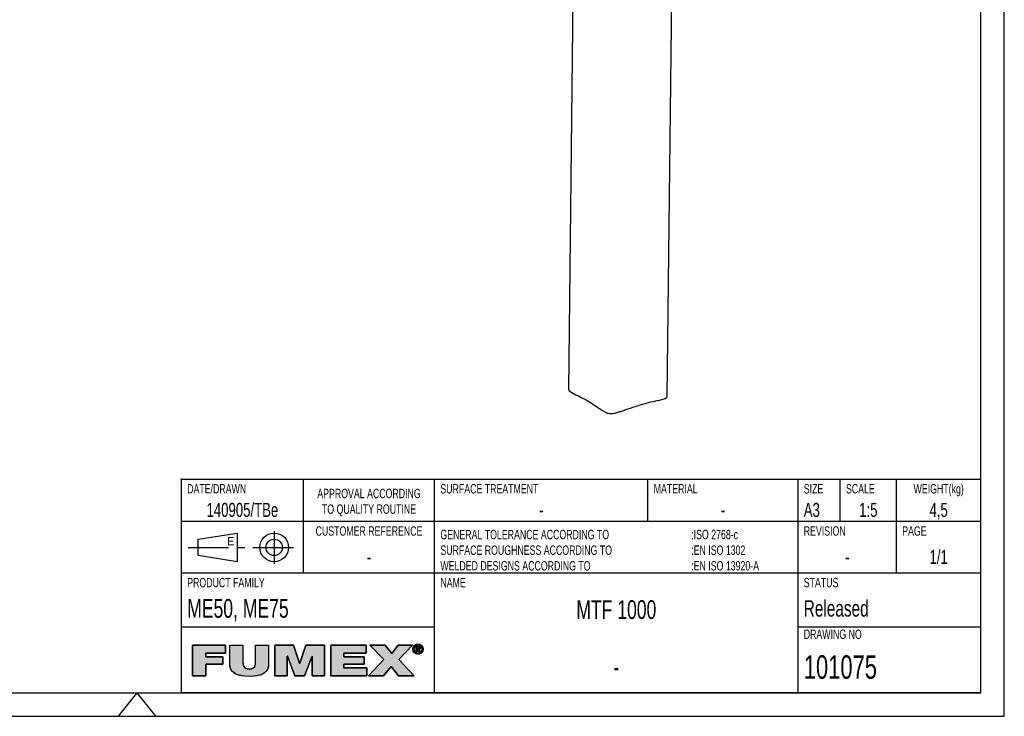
# Model space of a CAD drawing. Extents: x 0 to 420, y 0 to 297.
# Tile 2 of 10: x 210 to 420, y 0 to 148. Entities that reach past the tile are written whole.
import ezdxf

# ---------------------------------------------------------------- set-up
doc = ezdxf.new("R2010")
doc.units = 0
doc.header["$LTSCALE"] = 23.1
doc.linetypes.add('CENTER', pattern=[0.6, 0.375, -0.075, 0.075, -0.075])
doc.layers.get('0').update_dxf_attribs({"linetype": 'CONTINUOUS'})
for name, color, linetype in [('100741_DXF_CONTINUOUS_LINE', 7, 'CONTINUOUS'), ('101075_DXF_CONTINUOUS_LINE', 7, 'CONTINUOUS'), ('101075_DXF_FORMAT', 7, 'CONTINUOUS')]:
    doc.layers.add(name, color=color, linetype=linetype)
doc.styles.get("Standard").update_dxf_attribs({"font": 'txt', "width": 0.7})
doc.styles.add('TEXTSTYLE_3', font='txt', dxfattribs={"width": 0.7})
doc.styles.add('TEXTSTYLE_4', font='txt')

# ---------------------------------------------------------------- blocks, each defined once
blk = doc.blocks.new('FUMEX_LOGO_BL1', base_point=(271.47, 11.94))
at = {"layer": '101075_DXF_FORMAT', "linetype": 'CONTINUOUS'}
for points in [[(249.69, 8.65), (246.89, 8.65), (246.89, 15.14), (253.91, 15.14), (253.91, 13.48), (249.69, 13.48), (249.69, 12.67), (253.32, 12.67), (253.32, 11.12), (249.69, 11.12)], [(263.1, 15.14), (263.1, 11.16), (263.06, 10.66), (262.95, 10.23), (262.77, 9.85), (262.52, 9.52), (262.19, 9.24), (261.79, 8.99), (261.28, 8.79), (260.65, 8.63), (259.88, 8.53), (258.96, 8.5), (258.04, 8.53), (257.27, 8.63), (256.64, 8.79), (256.13, 8.99), (255.72, 9.24), (255.39, 9.53), (255.14, 9.86), (254.96, 10.23), (254.85, 10.66), (254.81, 11.16), (254.81, 15.14), (257.61, 15.14), (257.61, 11.61), (257.62, 11.18), (257.68, 10.85), (257.79, 10.6), (257.96, 10.4), (258.19, 10.25), (258.53, 10.15), (258.97, 10.11), (259.41, 10.15), (259.73, 10.25), (259.97, 10.4), (260.13, 10.6), (260.23, 10.86), (260.29, 11.19), (260.3, 11.61), (260.3, 15.14)], [(267.08, 8.65), (264.43, 8.65), (264.43, 15.14), (268.41, 15.14), (269.71, 11.32), (269.74, 11.32), (271.04, 15.14), (275.02, 15.14), (275.02, 8.65), (272.37, 8.65), (272.37, 12.82), (272.35, 12.82), (270.77, 8.65), (268.68, 8.65), (267.1, 12.82), (267.08, 12.82)], [(284.04, 8.65), (276.37, 8.65), (276.37, 15.14), (283.9, 15.14), (283.9, 13.48), (279.17, 13.48), (279.17, 12.67), (283.46, 12.67), (283.46, 11.12), (279.17, 11.12), (279.17, 10.31), (284.04, 10.31)], [(287.6, 8.65), (284.39, 8.65), (287.68, 12.11), (284.68, 15.14), (287.97, 15.14), (289.34, 13.38), (290.69, 15.14), (293.8, 15.14), (290.89, 12.09), (294.13, 8.65), (290.76, 8.65), (289.2, 10.59)], [(294.32, 14.93), (294.24, 14.82), (294.17, 14.71), (294.13, 14.58), (294.1, 14.45), (294.09, 14.31), (293.88, 14.15), (293.87, 14.31), (293.88, 14.48), (293.92, 14.63), (293.98, 14.78), (294.06, 14.92), (294.36, 14.97)], [(294.47, 15.06), (294.36, 14.97), (294.06, 14.92), (294.16, 15.04), (294.58, 15.12)], [(294.7, 15.17), (294.58, 15.12), (294.16, 15.04), (294.27, 15.15), (294.83, 15.2)], [(294.96, 15.21), (294.83, 15.2), (294.27, 15.15), (294.34, 15.2), (295.44, 15.28), (295.58, 15.2), (295.65, 15.15), (295.76, 15.04), (295.86, 14.92), (295.94, 14.78), (296, 14.63), (296.04, 14.48), (296.05, 14.31), (296.04, 14.15), (296, 13.99), (295.94, 13.84), (295.86, 13.71), (295.76, 13.58), (295.65, 13.47), (295.58, 13.42), (295.44, 13.34), (295.29, 13.28), (295.13, 13.25), (294.8, 13.25), (294.64, 13.28), (294.48, 13.34), (294.41, 13.38), (294.96, 13.42), (295.1, 13.43), (295.22, 13.45), (295.35, 13.5), (295.46, 13.57), (295.56, 13.65), (295.6, 13.7), (295.68, 13.8), (295.75, 13.91), (295.79, 14.04), (295.82, 14.17), (295.83, 14.31), (295.82, 14.45), (295.79, 14.58), (295.75, 14.71), (295.68, 14.82), (295.6, 14.93), (295.56, 14.97), (295.46, 15.05), (295.34, 15.12), (295.22, 15.17), (295.1, 15.2)], [(294.96, 15.39), (295.13, 15.37), (295.29, 15.34), (295.44, 15.28), (294.34, 15.2), (294.48, 15.28), (294.64, 15.34), (294.8, 15.37)], [(294.74, 14.77), (294.55, 13.69), (294.55, 14.93), (295.02, 14.93), (295.02, 14.93), (295.13, 14.92), (295.21, 14.91), (295.28, 14.89), (295.33, 14.86), (295.38, 14.82), (295.4, 14.8), (295.41, 14.77), (295.44, 14.72), (295.45, 14.66), (295.46, 14.58), (295.45, 14.5), (295.43, 14.44), (295.41, 14.39), (295.09, 14.39), (295.13, 14.4), (295.16, 14.41), (295.19, 14.43), (295.21, 14.44), (295.23, 14.46), (295.24, 14.49), (295.25, 14.52), (295.26, 14.55), (295.26, 14.59), (295.26, 14.62), (295.25, 14.65), (295.24, 14.68), (295.23, 14.7), (295.21, 14.72), (295.18, 14.73), (295.15, 14.75), (295.12, 14.76), (295.08, 14.77), (295.03, 14.77), (294.99, 14.77), (294.86, 14.77)], [(294.96, 14.39), (294.98, 14.39), (295.04, 14.39), (295.09, 14.39), (295.41, 14.39), (294.74, 14.23), (294.74, 13.69), (294.55, 13.69), (294.74, 14.77), (294.74, 14.58), (294.74, 14.39), (294.85, 14.39)], [(294.1, 14.17), (294.13, 14.04), (294.17, 13.91), (294.24, 13.8), (294.32, 13.7), (294.16, 13.58), (294.06, 13.71), (293.98, 13.84), (293.92, 13.99), (293.88, 14.15), (294.09, 14.31)], [(294.36, 13.65), (294.46, 13.57), (294.27, 13.47), (294.16, 13.58), (294.32, 13.7)], [(294.58, 13.5), (294.7, 13.45), (294.41, 13.38), (294.27, 13.47), (294.46, 13.57)], [(295.14, 14.24), (295.49, 13.69), (295.28, 13.69), (294.95, 14.23), (294.74, 14.23), (295.41, 14.39), (295.37, 14.34), (295.33, 14.3), (295.27, 14.27), (295.21, 14.25)]]:
    blk.add_hatch(color=7, dxfattribs=at).paths.add_polyline_path(points)
at = {"layer": '101075_DXF_FORMAT', "color": 7, "linetype": 'CONTINUOUS'}
for p, q in [((253.91, 15.14), (246.89, 15.14)), ((246.89, 15.14), (246.89, 8.65)), ((253.91, 15.14), (246.89, 15.14)), ((246.89, 15.14), (246.89, 8.65)), ((253.91, 13.48), (253.91, 15.14)), ((253.91, 13.48), (253.91, 15.14)), ((268.41, 15.14), (264.43, 15.14)), ((264.43, 15.14), (264.43, 8.65)), ((268.41, 15.14), (264.43, 15.14)), ((264.43, 15.14), (264.43, 8.65)), ((269.71, 11.32), (268.41, 15.14)), ((269.71, 11.32), (268.41, 15.14)), ((271.04, 15.14), (269.74, 11.32)), ((271.04, 15.14), (269.74, 11.32)), ((275.02, 15.14), (271.04, 15.14)), ((275.02, 15.14), (271.04, 15.14)), ((275.02, 8.65), (275.02, 15.14)), ((275.02, 8.65), (275.02, 15.14)), ((283.9, 15.14), (276.37, 15.14)), ((276.37, 15.14), (276.37, 8.65)), ((283.9, 15.14), (276.37, 15.14)), ((276.37, 15.14), (276.37, 8.65)), ((283.9, 13.48), (283.9, 15.14)), ((283.9, 13.48), (283.9, 15.14)), ((287.97, 15.14), (284.68, 15.14)), ((284.68, 15.14), (287.68, 12.11)), ((287.97, 15.14), (284.68, 15.14)), ((284.68, 15.14), (287.68, 12.11)), ((289.34, 13.38), (287.97, 15.14)), ((289.34, 13.38), (287.97, 15.14)), ((290.69, 15.14), (289.34, 13.38)), ((290.69, 15.14), (289.34, 13.38)), ((293.8, 15.14), (290.69, 15.14)), ((293.8, 15.14), (290.69, 15.14)), ((290.89, 12.09), (293.8, 15.14)), ((290.89, 12.09), (293.8, 15.14)), ((249.69, 12.67), (249.69, 13.48)), ((249.69, 13.48), (253.91, 13.48)), ((249.69, 12.67), (249.69, 13.48)), ((249.69, 13.48), (253.91, 13.48)), ((253.32, 12.67), (249.69, 12.67)), ((253.32, 12.67), (249.69, 12.67)), ((253.32, 11.12), (253.32, 12.67)), ((253.32, 11.12), (253.32, 12.67)), ((267.08, 8.65), (267.08, 12.82)), ((267.08, 12.82), (267.1, 12.82)), ((267.08, 8.65), (267.08, 12.82)), ((267.08, 12.82), (267.1, 12.82)), ((267.1, 12.82), (268.68, 8.65)), ((267.1, 12.82), (268.68, 8.65)), ((270.77, 8.65), (272.35, 12.82)), ((270.77, 8.65), (272.35, 12.82)), ((272.35, 12.82), (272.37, 12.82)), ((272.35, 12.82), (272.37, 12.82)), ((272.37, 12.82), (272.37, 8.65)), ((272.37, 12.82), (272.37, 8.65)), ((279.17, 12.67), (279.17, 13.48)), ((279.17, 13.48), (283.9, 13.48)), ((279.17, 12.67), (279.17, 13.48)), ((279.17, 13.48), (283.9, 13.48)), ((283.46, 12.67), (279.17, 12.67)), ((283.46, 12.67), (279.17, 12.67)), ((283.46, 11.12), (283.46, 12.67)), ((283.46, 11.12), (283.46, 12.67)), ((249.69, 8.65), (249.69, 11.12)), ((249.69, 11.12), (253.32, 11.12)), ((249.69, 8.65), (249.69, 11.12)), ((249.69, 11.12), (253.32, 11.12)), ((269.74, 11.32), (269.71, 11.32)), ((269.74, 11.32), (269.71, 11.32)), ((279.17, 10.31), (279.17, 11.12)), ((279.17, 11.12), (283.46, 11.12)), ((279.17, 10.31), (279.17, 11.12)), ((279.17, 11.12), (283.46, 11.12)), ((287.68, 12.11), (284.39, 8.65)), ((287.68, 12.11), (284.39, 8.65)), ((287.6, 8.65), (289.2, 10.59)), ((287.6, 8.65), (289.2, 10.59)), ((289.2, 10.59), (290.76, 8.65)), ((289.2, 10.59), (290.76, 8.65)), ((294.13, 8.65), (290.89, 12.09)), ((294.13, 8.65), (290.89, 12.09)), ((246.89, 8.65), (249.69, 8.65)), ((246.89, 8.65), (249.69, 8.65)), ((264.43, 8.65), (267.08, 8.65)), ((264.43, 8.65), (267.08, 8.65)), ((268.68, 8.65), (270.77, 8.65)), ((268.68, 8.65), (270.77, 8.65)), ((272.37, 8.65), (275.02, 8.65)), ((272.37, 8.65), (275.02, 8.65)), ((276.37, 8.65), (284.04, 8.65)), ((276.37, 8.65), (284.04, 8.65)), ((284.04, 10.31), (279.17, 10.31)), ((284.04, 10.31), (279.17, 10.31)), ((284.04, 8.65), (284.04, 10.31)), ((284.04, 8.65), (284.04, 10.31)), ((284.39, 8.65), (287.6, 8.65)), ((284.39, 8.65), (287.6, 8.65)), ((290.76, 8.65), (294.13, 8.65)), ((290.76, 8.65), (294.13, 8.65))]:
    blk.add_line(p, q, dxfattribs=at)
for points in [[(249.69, 8.65), (246.89, 8.65), (246.89, 15.14), (253.91, 15.14), (253.91, 13.48), (249.69, 13.48), (249.69, 12.67), (253.32, 12.67), (253.32, 11.12), (249.69, 11.12), (249.69, 8.65)], [(263.1, 15.14), (263.1, 11.16), (263.06, 10.66), (262.95, 10.23), (262.77, 9.85), (262.52, 9.52), (262.19, 9.24), (261.79, 8.99), (261.28, 8.79), (260.65, 8.63), (259.88, 8.53), (258.96, 8.5), (258.04, 8.53), (257.27, 8.63), (256.64, 8.79), (256.13, 8.99), (255.72, 9.24), (255.39, 9.53), (255.14, 9.86), (254.96, 10.23), (254.85, 10.66), (254.81, 11.16), (254.81, 15.14), (257.61, 15.14), (257.61, 11.61), (257.62, 11.18), (257.68, 10.85), (257.79, 10.6), (257.96, 10.4), (258.19, 10.25), (258.53, 10.15), (258.97, 10.11), (259.41, 10.15), (259.73, 10.25), (259.97, 10.4), (260.13, 10.6), (260.23, 10.86), (260.29, 11.19), (260.3, 11.61), (260.3, 15.14), (263.1, 15.14)], [(267.08, 8.65), (264.43, 8.65), (264.43, 15.14), (268.41, 15.14), (269.71, 11.32), (269.74, 11.32), (271.04, 15.14), (275.02, 15.14), (275.02, 8.65), (272.37, 8.65), (272.37, 12.82), (272.35, 12.82), (270.77, 8.65), (268.68, 8.65), (267.1, 12.82), (267.08, 12.82), (267.08, 8.65)], [(284.04, 8.65), (276.37, 8.65), (276.37, 15.14), (283.9, 15.14), (283.9, 13.48), (279.17, 13.48), (279.17, 12.67), (283.46, 12.67), (283.46, 11.12), (279.17, 11.12), (279.17, 10.31), (284.04, 10.31), (284.04, 8.65)], [(287.6, 8.65), (284.39, 8.65), (287.68, 12.11), (284.68, 15.14), (287.97, 15.14), (289.34, 13.38), (290.69, 15.14), (293.8, 15.14), (290.89, 12.09), (294.13, 8.65), (290.76, 8.65), (289.2, 10.59), (287.6, 8.65)], [(294.32, 14.93), (294.24, 14.82), (294.17, 14.71), (294.13, 14.58), (294.1, 14.45), (294.09, 14.31), (293.88, 14.15), (293.87, 14.31), (293.88, 14.48), (293.92, 14.63), (293.98, 14.78), (294.06, 14.92), (294.36, 14.97), (294.32, 14.93)], [(294.47, 15.06), (294.36, 14.97), (294.06, 14.92), (294.16, 15.04), (294.58, 15.12), (294.47, 15.06)], [(294.7, 15.17), (294.58, 15.12), (294.16, 15.04), (294.27, 15.15), (294.83, 15.2), (294.7, 15.17)], [(294.96, 15.21), (294.83, 15.2), (294.27, 15.15), (294.34, 15.2), (295.44, 15.28), (295.58, 15.2), (295.65, 15.15), (295.76, 15.04), (295.86, 14.92), (295.94, 14.78), (296, 14.63), (296.04, 14.48), (296.05, 14.31), (296.04, 14.15), (296, 13.99), (295.94, 13.84), (295.86, 13.71), (295.76, 13.58), (295.65, 13.47), (295.58, 13.42), (295.44, 13.34), (295.29, 13.28), (295.13, 13.25), (294.8, 13.25), (294.64, 13.28), (294.48, 13.34), (294.41, 13.38), (294.96, 13.42), (295.1, 13.43), (295.22, 13.45), (295.35, 13.5), (295.46, 13.57), (295.56, 13.65), (295.6, 13.7), (295.68, 13.8), (295.75, 13.91), (295.79, 14.04), (295.82, 14.17), (295.83, 14.31), (295.82, 14.45), (295.79, 14.58), (295.75, 14.71), (295.68, 14.82), (295.6, 14.93), (295.56, 14.97), (295.46, 15.05), (295.34, 15.12), (295.22, 15.17), (295.1, 15.2), (294.96, 15.21)], [(294.96, 15.39), (295.13, 15.37), (295.29, 15.34), (295.44, 15.28), (294.34, 15.2), (294.48, 15.28), (294.64, 15.34), (294.8, 15.37), (294.96, 15.39)], [(294.74, 14.77), (294.55, 13.69), (294.55, 14.93), (295.02, 14.93), (295.02, 14.93), (295.13, 14.92), (295.21, 14.91), (295.28, 14.89), (295.33, 14.86), (295.38, 14.82), (295.4, 14.8), (295.41, 14.77), (295.44, 14.72), (295.45, 14.66), (295.46, 14.58), (295.45, 14.5), (295.43, 14.44), (295.41, 14.39), (295.09, 14.39), (295.13, 14.4), (295.16, 14.41), (295.19, 14.43), (295.21, 14.44), (295.23, 14.46), (295.24, 14.49), (295.25, 14.52), (295.26, 14.55), (295.26, 14.59), (295.26, 14.62), (295.25, 14.65), (295.24, 14.68), (295.23, 14.7), (295.21, 14.72), (295.18, 14.73), (295.15, 14.75), (295.12, 14.76), (295.08, 14.77), (295.03, 14.77), (294.99, 14.77), (294.86, 14.77), (294.74, 14.77)], [(294.96, 14.39), (294.98, 14.39), (295.04, 14.39), (295.09, 14.39), (295.41, 14.39), (294.74, 14.23), (294.74, 13.69), (294.55, 13.69), (294.74, 14.77), (294.74, 14.58), (294.74, 14.39), (294.85, 14.39), (294.96, 14.39)], [(294.1, 14.17), (294.13, 14.04), (294.17, 13.91), (294.24, 13.8), (294.32, 13.7), (294.16, 13.58), (294.06, 13.71), (293.98, 13.84), (293.92, 13.99), (293.88, 14.15), (294.09, 14.31), (294.1, 14.17)], [(294.36, 13.65), (294.46, 13.57), (294.27, 13.47), (294.16, 13.58), (294.32, 13.7), (294.36, 13.65)], [(294.58, 13.5), (294.7, 13.45), (294.41, 13.38), (294.27, 13.47), (294.46, 13.57), (294.58, 13.5)], [(295.14, 14.24), (295.49, 13.69), (295.28, 13.69), (294.95, 14.23), (294.74, 14.23), (295.41, 14.39), (295.37, 14.34), (295.33, 14.3), (295.27, 14.27), (295.21, 14.25), (295.14, 14.24)]]:
    blk.add_lwpolyline(points, dxfattribs=at)
for points, knots in [([(263.1, 15.14), (263.1, 15.14), (260.3, 15.14), (260.3, 15.14), (260.3, 15.14), (260.3, 11.61), (260.3, 11.61), (260.3, 10.94), (260.3, 10.11), (258.97, 10.11), (257.61, 10.11), (257.61, 10.94), (257.61, 11.61), (257.61, 11.61), (257.61, 15.14), (257.61, 15.14), (257.61, 15.14), (254.81, 15.14), (254.81, 15.14), (254.81, 15.14), (254.81, 11.16), (254.81, 11.16), (254.81, 9.36), (256.19, 8.5), (258.96, 8.5), (261.74, 8.5), (263.1, 9.36), (263.1, 11.16), (263.1, 11.16), (263.1, 15.14), (263.1, 15.14)], [0, 0, 0, 0, 1, 1, 1, 2, 2, 2, 3, 3, 3, 4, 4, 4, 5, 5, 5, 6, 6, 6, 7, 7, 7, 8, 8, 8, 9, 9, 9, 10, 10, 10, 10]), ([(263.1, 15.14), (263.1, 15.14), (260.3, 15.14), (260.3, 15.14), (260.3, 15.14), (260.3, 11.61), (260.3, 11.61), (260.3, 10.94), (260.3, 10.11), (258.97, 10.11), (257.61, 10.11), (257.61, 10.94), (257.61, 11.61), (257.61, 11.61), (257.61, 15.14), (257.61, 15.14), (257.61, 15.14), (254.81, 15.14), (254.81, 15.14), (254.81, 15.14), (254.81, 11.16), (254.81, 11.16), (254.81, 9.36), (256.19, 8.5), (258.96, 8.5), (261.74, 8.5), (263.1, 9.36), (263.1, 11.16), (263.1, 11.16), (263.1, 15.14), (263.1, 15.14)], [0, 0, 0, 0, 1, 1, 1, 2, 2, 2, 3, 3, 3, 4, 4, 4, 5, 5, 5, 6, 6, 6, 7, 7, 7, 8, 8, 8, 9, 9, 9, 10, 10, 10, 10]), ([(294.96, 13.24), (295.55, 13.24), (296.05, 13.69), (296.05, 14.31), (296.05, 14.93), (295.55, 15.39), (294.96, 15.39), (294.37, 15.39), (293.87, 14.93), (293.87, 14.31), (293.87, 13.69), (294.37, 13.24), (294.96, 13.24)], [0, 0, 0, 0, 1, 1, 1, 2, 2, 2, 3, 3, 3, 4, 4, 4, 4]), ([(294.96, 13.24), (295.55, 13.24), (296.05, 13.69), (296.05, 14.31), (296.05, 14.93), (295.55, 15.39), (294.96, 15.39), (294.37, 15.39), (293.87, 14.93), (293.87, 14.31), (293.87, 13.69), (294.37, 13.24), (294.96, 13.24)], [0, 0, 0, 0, 1, 1, 1, 2, 2, 2, 3, 3, 3, 4, 4, 4, 4]), ([(294.09, 14.31), (294.09, 14.82), (294.47, 15.21), (294.96, 15.21), (295.45, 15.21), (295.83, 14.82), (295.83, 14.31), (295.83, 13.8), (295.45, 13.42), (294.96, 13.42), (294.47, 13.42), (294.09, 13.8), (294.09, 14.31)], [0, 0, 0, 0, 1, 1, 1, 2, 2, 2, 3, 3, 3, 4, 4, 4, 4]), ([(294.09, 14.31), (294.09, 14.82), (294.47, 15.21), (294.96, 15.21), (295.45, 15.21), (295.83, 14.82), (295.83, 14.31), (295.83, 13.8), (295.45, 13.42), (294.96, 13.42), (294.47, 13.42), (294.09, 13.8), (294.09, 14.31)], [0, 0, 0, 0, 1, 1, 1, 2, 2, 2, 3, 3, 3, 4, 4, 4, 4]), ([(294.74, 14.23), (294.74, 14.23), (294.95, 14.23), (294.95, 14.23), (294.95, 14.23), (295.28, 13.69), (295.28, 13.69), (295.28, 13.69), (295.49, 13.69), (295.49, 13.69), (295.49, 13.69), (295.14, 14.24), (295.14, 14.24), (295.32, 14.26), (295.46, 14.36), (295.46, 14.58), (295.46, 14.82), (295.31, 14.93), (295.02, 14.93), (295.02, 14.93), (294.55, 14.93), (294.55, 14.93), (294.55, 14.93), (294.55, 13.69), (294.55, 13.69), (294.55, 13.69), (294.74, 13.69), (294.74, 13.69), (294.74, 13.69), (294.74, 14.23), (294.74, 14.23)], [0, 0, 0, 0, 1, 1, 1, 2, 2, 2, 3, 3, 3, 4, 4, 4, 5, 5, 5, 6, 6, 6, 7, 7, 7, 8, 8, 8, 9, 9, 9, 10, 10, 10, 10]), ([(294.74, 14.23), (294.74, 14.23), (294.95, 14.23), (294.95, 14.23), (294.95, 14.23), (295.28, 13.69), (295.28, 13.69), (295.28, 13.69), (295.49, 13.69), (295.49, 13.69), (295.49, 13.69), (295.14, 14.24), (295.14, 14.24), (295.32, 14.26), (295.46, 14.36), (295.46, 14.58), (295.46, 14.82), (295.31, 14.93), (295.02, 14.93), (295.02, 14.93), (294.55, 14.93), (294.55, 14.93), (294.55, 14.93), (294.55, 13.69), (294.55, 13.69), (294.55, 13.69), (294.74, 13.69), (294.74, 13.69), (294.74, 13.69), (294.74, 14.23), (294.74, 14.23)], [0, 0, 0, 0, 1, 1, 1, 2, 2, 2, 3, 3, 3, 4, 4, 4, 5, 5, 5, 6, 6, 6, 7, 7, 7, 8, 8, 8, 9, 9, 9, 10, 10, 10, 10]), ([(294.74, 14.39), (294.74, 14.39), (294.74, 14.77), (294.74, 14.77), (294.74, 14.77), (294.99, 14.77), (294.99, 14.77), (295.12, 14.77), (295.26, 14.74), (295.26, 14.59), (295.26, 14.4), (295.12, 14.39), (294.96, 14.39), (294.96, 14.39), (294.74, 14.39), (294.74, 14.39)], [0, 0, 0, 0, 1, 1, 1, 2, 2, 2, 3, 3, 3, 4, 4, 4, 5, 5, 5, 5]), ([(294.74, 14.39), (294.74, 14.39), (294.74, 14.77), (294.74, 14.77), (294.74, 14.77), (294.99, 14.77), (294.99, 14.77), (295.12, 14.77), (295.26, 14.74), (295.26, 14.59), (295.26, 14.4), (295.12, 14.39), (294.96, 14.39), (294.96, 14.39), (294.74, 14.39), (294.74, 14.39)], [0, 0, 0, 0, 1, 1, 1, 2, 2, 2, 3, 3, 3, 4, 4, 4, 5, 5, 5, 5])]:
    blk.add_open_spline(points, degree=3, knots=knots, dxfattribs=at)
for points in [[(294.96, 13.42), (294.41, 13.38), (294.83, 13.43), (294.7, 13.45)], [(294.96, 13.24), (294.8, 13.25), (295.13, 13.25)]]:
    blk.add_solid(points, dxfattribs=at)
blk = doc.blocks.new('SYMBOL_0_BL2', base_point=(257.5, 36))
at = {"layer": '101075_DXF_CONTINUOUS_LINE', "color": 7, "linetype": 'CONTINUOUS'}
for p, q in [((248.09, 37.75), (256.4, 39.06)), ((256.4, 39.06), (256.4, 32.94)), ((248.09, 34.25), (248.09, 37.75)), ((256.4, 32.94), (248.09, 34.25))]:
    blk.add_line(p, q, dxfattribs=at)
at = {"layer": '101075_DXF_CONTINUOUS_LINE', "color": 7, "linetype": 'CENTER'}
for p, q in [((264.28, 39.5), (264.28, 32.5)), ((245.9, 36), (269.09, 36))]:
    blk.add_line(p, q, dxfattribs=at)
at = {"layer": '101075_DXF_CONTINUOUS_LINE', "color": 7, "linetype": 'CONTINUOUS'}
for radius in [3.06, 1.75]:
    blk.add_circle((264.28, 36), radius, dxfattribs=at)

msp = doc.modelspace()

# ---------------------------------------------------------------- linework, layer by layer
at = {"layer": '100741_DXF_CONTINUOUS_LINE', "color": 7, "linetype": 'CONTINUOUS'}
for p, q in [((327.11291, 69.60518), (328.66368, 204.48762)), ((348.08288, 68.16718), (349.63365, 203.04962)), ((327.39078, 69.24031), (328.13501, 68.80185)), ((346.42645, 67.37554), (347.46417, 67.67504)), ((334.16588, 65.24883), (334.91011, 64.81037)), ((336.97953, 64.649), (338.01725, 64.94851))]:
    msp.add_line(p, q, dxfattribs=at)
for centre, radius, start, end in [((361.06853, 0.28343), 68.65974, 102.603746, 106.0744175), ((344.78291, 73.09664), 5.95249, 282.6501099, 286.0280535)]:
    msp.add_arc(centre, radius, start, end, dxfattribs=at)
for points, knots in [([(327.11292, 69.60518), (327.11254, 69.57254), (327.1256, 69.50315), (327.18267, 69.40647), (327.27331, 69.31634), (327.34872, 69.26509), (327.39078, 69.24031)], [0, 0, 0, 0, 0.204659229, 0.431059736, 0.693957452, 1, 1, 1, 1]), ([(328.13501, 68.80185), (328.15483, 68.79018), (328.23742, 68.74291), (328.32226, 68.69961), (328.38747, 68.66876)], [0, 0, 0, 0, 0.241764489, 1, 1, 1, 1]), ([(328.38747, 68.66876), (329.40659, 68.1866), (331.3189, 67.18815), (333.12631, 66.00668), (333.94905, 65.39221)], [0, 0, 0, 0, 0.523334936, 1, 1, 1, 1]), ([(347.46417, 67.67504), (347.55221, 67.70045), (347.71108, 67.75701), (347.91045, 67.87177), (348.04523, 68.00646), (348.08231, 68.11723), (348.08288, 68.16718)], [0, 0, 0, 0, 0.32901445, 0.602630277, 0.820635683, 1, 1, 1, 1]), ([(333.94905, 65.39221), (333.96577, 65.37972), (334.036, 65.32891), (334.10918, 65.28223), (334.16588, 65.24883)], [0, 0, 0, 0, 0.240805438, 1, 1, 1, 1]), ([(338.33165, 65.05046), (338.6309, 65.15916), (339.86229, 65.5938), (341.10892, 65.98495), (342.05763, 66.25877)], [0, 0, 0, 0, 0.243815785, 1, 1, 1, 1]), ([(334.91011, 64.81037), (334.97128, 64.77433), (335.10945, 64.70944), (335.42894, 64.607), (335.88319, 64.53668), (336.43909, 64.53847), (336.80808, 64.59952), (336.97953, 64.649)], [0, 0, 0, 0, 0.100535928, 0.215151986, 0.474309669, 0.747299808, 1, 1, 1, 1]), ([(338.01725, 64.94851), (338.04437, 64.95633), (338.14999, 64.98771), (338.25461, 65.02248), (338.33165, 65.05046)], [0, 0, 0, 0, 0.256102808, 1, 1, 1, 1])]:
    msp.add_open_spline(points, degree=3, knots=knots, dxfattribs=at)
at = {"layer": '101075_DXF_FORMAT', "color": 7, "linetype": 'CONTINUOUS'}
for p, q in [((419.99842, -0.00152), (419.99842, 296.99848)), ((414.99842, 4.99848), (414.99842, 291.99848)), ((244.65469, 50.34226), (244.34219, 50.65476)), ((244.65469, 50.65476), (244.34219, 50.34226)), ((414.99842, 50.49848), (244.49842, 50.49848)), ((244.49842, 4.99848), (244.49842, 50.49848)), ((270.49842, 30.49848), (270.49842, 50.49848)), ((298.49842, 4.99848), (298.49842, 50.49848)), ((343.99842, 41.49848), (343.99842, 50.49848)), ((375.99842, 4.99848), (375.99842, 50.49848)), ((384.99842, 41.49848), (384.99842, 50.49848)), ((396.99842, 30.49848), (396.99842, 50.49848)), ((414.99842, 4.99848), (414.99842, 50.49848)), ((414.99842, 41.49848), (244.49842, 41.49848)), ((414.99842, 30.49848), (244.49842, 30.49848)), ((298.49842, 18.99848), (244.49842, 18.99848)), ((414.99842, 18.99848), (375.99842, 18.99848)), ((24.99842, 4.99848), (414.99842, 4.99848)), ((234.99842, 4.99848), (231.00182, -0.00152)), ((234.99842, 4.99848), (238.99502, -0.00152)), ((414.99842, 4.99848), (244.49842, 4.99848)), ((-0.00158, -0.00152), (419.99842, -0.00152))]:
    msp.add_line(p, q, dxfattribs=at)

# ---------------------------------------------------------------- block references
at = {"layer": '101075_DXF_CONTINUOUS_LINE', "color": 7, "linetype": 'CONTINUOUS'}
msp.add_blockref('SYMBOL_0_BL2', (257.49842, 35.99848), dxfattribs=at)
at = {"layer": '101075_DXF_FORMAT', "color": 2, "linetype": 'CONTINUOUS'}
msp.add_blockref('FUMEX_LOGO_BL1', (271.46701, 11.94061), dxfattribs=at)

# ---------------------------------------------------------------- texts
at = {"color": 7, "linetype": 'CONTINUOUS'}
for s, insert, char_height, width, attachment_point, style in [('DATE/DRAWN', (245.72342, 49.49848), 2, 14, 1, 'TEXTSTYLE_3'), ('APPROVAL ACCORDING\\PTO QUALITY ROUTINE', (284.49842, 48.49848), 2, 25.2, 2, 'TEXTSTYLE_3'), ('SURFACE TREATMENT', (299.72342, 49.49848), 2, 23.8, 1, 'TEXTSTYLE_3'), ('MATERIAL', (345.22342, 49.49848), 2, 11.2, 1, 'TEXTSTYLE_3'), ('SIZE ', (377.22342, 49.49848), 2, 7, 1, 'TEXTSTYLE_3'), ('SCALE', (386.22342, 49.49848), 2, 7, 1, 'TEXTSTYLE_3'), ('WEIGHT(kg)', (405.99842, 49.49848), 2, 14, 2, 'TEXTSTYLE_3'), ('CUSTOMER REFERENCE', (284.49842, 40.49848), 2, 25.2, 2, 'TEXTSTYLE_3'), ('REVISION', (377.22342, 40.49848), 2, 11.2, 1, 'TEXTSTYLE_3'), ('PAGE', (398.22342, 40.49848), 2, 5.6, 1, 'TEXTSTYLE_3'), ('E', (254.21717, 38.18598), 1.75, 1.75, 1, 'TEXTSTYLE_4')]:
    msp.add_mtext(s, dxfattribs=dict(at, insert=insert, char_height=char_height, width=width, attachment_point=attachment_point, style=style))
at = {"color": 7, "linetype": 'CONTINUOUS', "char_height": 3}
for s, insert, width, attachment_point in [('140905/TBe', (257.49842, 45.49848), 33.9642857, 2), ('A3 ', (377.22342, 45.49848), 10.6071429, 1), ('1:5', (390.99842, 45.49848), 7.3928571, 2), ('4,5', (405.99842, 45.49848), 9.3214286, 2), ('-', (321.24842, 45.49848), 3.2142857, 2), ('-', (359.99842, 45.49848), 3.2142857, 2)]:
    msp.add_mtext(s, dxfattribs=dict(at, insert=insert, width=width, attachment_point=attachment_point))
at = {"layer": '101075_DXF_FORMAT', "color": 7, "linetype": 'CONTINUOUS', "char_height": 2, "attachment_point": 1, "style": 'TEXTSTYLE_3'}
for s, insert, width in [('GENERAL TOLERANCE ACCORDING TO\\PSURFACE ROUGHNESS ACCORDING TO\\PWELDED DESIGNS ACCORDING TO\\P ', (299.72342, 39.74848), 42), (':ISO 2768-c\\P:EN ISO 1302\\P:EN ISO 13920-A', (353.22342, 39.74848), 21), ('PRODUCT FAMILY', (245.72342, 29.49848), 19.6), ('NAME ', (299.72342, 29.49848), 7), ('STATUS ', (377.22342, 29.49848), 9.8), ('DRAWING NO', (377.22342, 18.49848), 14)]:
    msp.add_mtext(s, dxfattribs=dict(at, insert=insert, width=width))
at = {"layer": '101075_DXF_FORMAT', "color": 7, "linetype": 'CONTINUOUS'}
for s, insert, char_height, width, attachment_point in [('1/1', (405.99842, 35.49848), 3, 8.5714286, 2), ('-', (284.49842, 35.49848), 3, 3.2142857, 2), ('- ', (386.49842, 35.49848), 3, 6.75, 2), ('ME50, ME75', (245.72342, 24.99848), 4, 45, 1), ('MTF 1000', (337.24842, 24.74848), 4, 36.8571429, 2), ('Released  ', (377.22342, 24.74848), 3.5, 37.5, 1), ('101075', (377.22342, 12.99848), 5, 31.6071429, 1), ('-', (337.24842, 12.49848), 4, 4.2857143, 2)]:
    msp.add_mtext(s, dxfattribs=dict(at, insert=insert, char_height=char_height, width=width, attachment_point=attachment_point))

doc.saveas('drawing.dxf')
